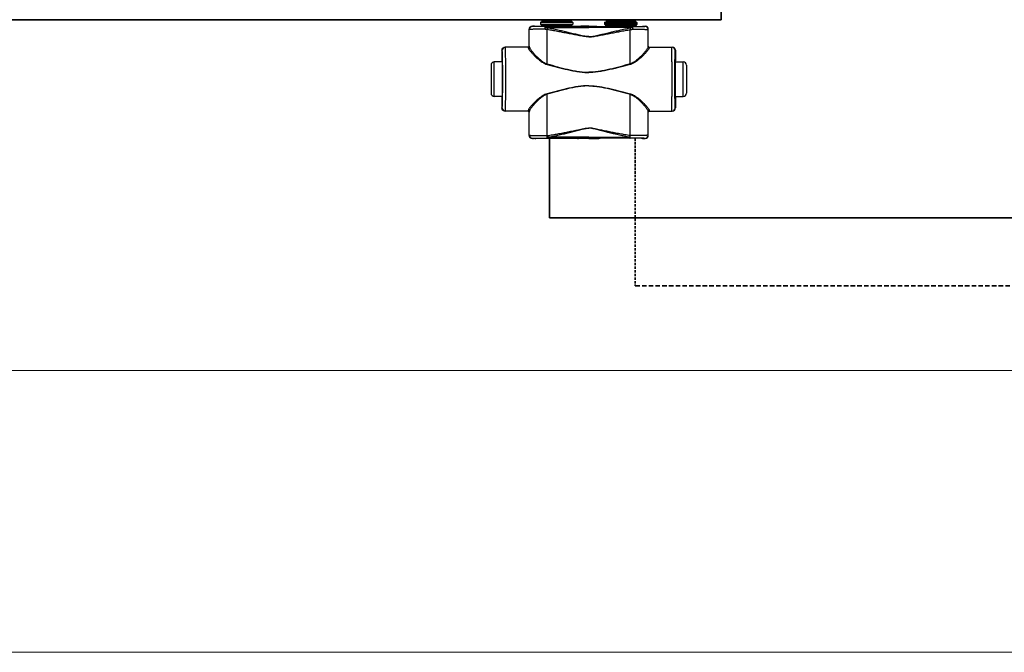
# Model space of a CAD drawing. Header units: millimetres. Extents: x 1279 to 58476, y -6899 to 74987.
# Tile 7 of 157: x 3915 to 4683, y -6899 to -6405. Entities that reach past the tile are written whole.
import ezdxf

# ---------------------------------------------------------------- set-up
doc = ezdxf.new("R2010")
doc.units = ezdxf.units.MM
for name, pattern in [('phl_thick', [0]), ('VERDECKT', [9.525, 6.35, -3.175]), ('ČÁRKOVANÁ', [0.75, 0.5, -0.25])]:
    doc.linetypes.add(name, pattern=pattern)
for name, color, linetype, lineweight in [('UT_POTRUBI - ZPÁTEČKA', 5, 'ČÁRKOVANÁ', 35), ('UT_SCHÉMA_PŘÍVOD', 10, 'Continuous', 35), ('UT_SCHÉMA_ZPÁTEČKA', 172, 'VERDECKT', 35), ('UT_ZAŘÍZENÍ - OT', 3, 'Continuous', 35), ('VZT_50 POPIS - OBECNE', 7, 'Continuous', 5)]:
    doc.layers.add(name, color=color, linetype=linetype, lineweight=lineweight)

msp = doc.modelspace()

# ---------------------------------------------------------------- linework, layer by layer
at = {"color": 0, "linetype": 'Continuous'}
for p, q in [((4321.8, -6406.86), (4321.5, -6407.16)), ((4346.7, -6407.16), (4321.5, -6407.16)), ((4321.5, -6407.16), (4321.5, -6408.56)), ((4346.4, -6406.86), (4321.8, -6406.86)), ((4345.6, -6406.06), (4322.6, -6406.06)), ((4322.6, -6406.06), (4322.6, -6406.76)), ((4345.6, -6406.76), (4322.6, -6406.76)), ((4344.5, -6404.96), (4323.7, -6404.96)), ((4345.6, -6406.06), (4345.6, -6406.76)), ((4346.4, -6406.86), (4346.7, -6407.16)), ((4346.7, -6407.16), (4346.7, -6408.56)), ((4371.8, -6406.86), (4371.5, -6407.16)), ((4371.5, -6407.16), (4396.7, -6407.16)), ((4371.5, -6407.16), (4371.5, -6408.56)), ((4371.8, -6406.86), (4396.4, -6406.86)), ((4372.6, -6406.06), (4372.6, -6406.76)), ((4372.6, -6406.06), (4395.6, -6406.06)), ((4372.6, -6406.76), (4395.6, -6406.76)), ((4373.7, -6404.96), (4394.5, -6404.96)), ((4395.6, -6406.06), (4395.6, -6406.76)), ((4396.4, -6406.86), (4396.7, -6407.16)), ((4396.7, -6407.16), (4396.7, -6408.56)), ((4312.73, -6412.68), (4312.6, -6412.56)), ((4312.6, -6425.56), (4312.6, -6412.56)), ((4315.23, -6410.18), (4315.1, -6410.06)), ((4316.75, -6410.06), (4315.1, -6410.06)), ((4317.1, -6410.16), (4316.75, -6410.06)), ((4321.5, -6408.56), (4322.46, -6409.51)), ((4321.5, -6408.56), (4346.7, -6408.56)), ((4322.46, -6409.51), (4345.75, -6409.51)), ((4322.6, -6409.87), (4345.6, -6409.87)), ((4322.6, -6409.87), (4322.6, -6410.23)), ((4330.25, -6410.25), (4325.4, -6410.25)), ((4325.4, -6410.95), (4325.4, -6410.25)), ((4325.4, -6410.95), (4359.1, -6410.95)), ((4359.1, -6410.25), (4337.96, -6410.25)), ((4345.6, -6409.87), (4345.6, -6410.23)), ((4346.7, -6408.56), (4345.75, -6409.51)), ((4352.85, -6410.06), (4351.1, -6410.16)), ((4359.1, -6410.06), (4352.85, -6410.06)), ((4359.1, -6410.06), (4365.35, -6410.06)), ((4359.1, -6410.25), (4380.25, -6410.25)), ((4392.8, -6410.95), (4359.1, -6410.95)), ((4365.35, -6410.06), (4367.1, -6410.16)), ((4396.7, -6408.56), (4371.5, -6408.56)), ((4371.5, -6408.56), (4372.46, -6409.51)), ((4395.75, -6409.51), (4372.46, -6409.51)), ((4395.6, -6409.87), (4372.6, -6409.87)), ((4372.6, -6409.87), (4372.6, -6410.23)), ((4387.96, -6410.25), (4392.8, -6410.25)), ((4392.8, -6410.95), (4392.8, -6410.25)), ((4395.6, -6409.87), (4395.6, -6410.23)), ((4396.7, -6408.56), (4395.75, -6409.51)), ((4401.1, -6410.16), (4401.45, -6410.06)), ((4401.45, -6410.06), (4403.1, -6410.06)), ((4402.98, -6410.18), (4403.1, -6410.06)), ((4405.48, -6412.68), (4405.6, -6412.56)), ((4405.6, -6425.56), (4405.6, -6412.56)), ((4291.61, -6428.86), (4291.4, -6428.86)), ((4291.4, -6428.86), (4291.4, -6437.01)), ((4311.91, -6426.36), (4293.9, -6426.36)), ((4312.6, -6425.56), (4312.71, -6425.56)), ((4405.6, -6425.56), (4405.5, -6425.56)), ((4406.3, -6426.36), (4424.3, -6426.36)), ((4426.59, -6428.86), (4426.8, -6428.86)), ((4426.8, -6428.86), (4426.8, -6437.01)), ((4291.65, -6437.86), (4285.4, -6437.86)), ((4285.4, -6464.86), (4285.4, -6437.86)), ((4291.4, -6437.01), (4291.61, -6437.36)), ((4291.8, -6437.37), (4291.8, -6437.36)), ((4426.41, -6437.37), (4426.41, -6437.36)), ((4426.56, -6437.86), (4432.8, -6437.86)), ((4426.8, -6437.01), (4426.59, -6437.36)), ((4432.8, -6464.86), (4432.8, -6437.86)), ((4282.9, -6440.36), (4282.9, -6462.36)), ((4435.3, -6440.36), (4435.3, -6462.36)), ((4291.65, -6464.86), (4285.4, -6464.86)), ((4291.61, -6465.36), (4291.4, -6465.71)), ((4291.4, -6465.71), (4291.4, -6473.86)), ((4291.8, -6465.36), (4291.8, -6465.35)), ((4426.41, -6465.36), (4426.41, -6465.35)), ((4426.56, -6464.86), (4432.8, -6464.86)), ((4426.59, -6465.36), (4426.8, -6465.71)), ((4426.8, -6465.71), (4426.8, -6473.86)), ((4291.4, -6473.86), (4291.61, -6473.86)), ((4311.91, -6476.36), (4293.9, -6476.36)), ((4406.3, -6476.36), (4424.3, -6476.36)), ((4426.8, -6473.86), (4426.59, -6473.86)), ((4312.71, -6477.16), (4312.6, -6477.16)), ((4312.6, -6495.26), (4312.6, -6477.16)), ((4405.5, -6477.16), (4405.6, -6477.16)), ((4405.6, -6495.26), (4405.6, -6477.16)), ((4312.6, -6495.26), (4312.72, -6495.14)), ((4315.1, -6497.76), (4315.22, -6497.64)), ((4316.75, -6497.76), (4315.1, -6497.76)), ((4317.1, -6497.66), (4316.75, -6497.76)), ((4326.65, -6495.51), (4326.82, -6495.51)), ((4326.97, -6497.57), (4327.15, -6497.57)), ((4359.1, -6496.82), (4327.15, -6496.82)), ((4327.15, -6497.57), (4327.15, -6496.82)), ((4327.15, -6497.57), (4328.41, -6497.57)), ((4339.8, -6497.57), (4359.1, -6497.57)), ((4352.85, -6497.76), (4351.1, -6497.66)), ((4359.1, -6497.76), (4352.85, -6497.76)), ((4359.1, -6496.82), (4391.06, -6496.82)), ((4378.41, -6497.57), (4359.1, -6497.57)), ((4359.1, -6497.76), (4365.35, -6497.76)), ((4365.35, -6497.76), (4367.1, -6497.66)), ((4391.06, -6497.57), (4389.8, -6497.57)), ((4391.06, -6497.57), (4391.06, -6496.82)), ((4391.24, -6497.57), (4391.06, -6497.57)), ((4391.56, -6495.51), (4391.38, -6495.51)), ((4401.1, -6497.66), (4401.45, -6497.76)), ((4401.45, -6497.76), (4403.1, -6497.76)), ((4403.1, -6497.76), (4402.99, -6497.64)), ((4405.6, -6495.26), (4405.49, -6495.14))]:
    msp.add_line(p, q, dxfattribs=at)
for centre, radius, start, end in [((4323.7, -6406.06), 1.1, 90, 180), ((4323.7, -6406.76), 1.1, 180, 185.21872), ((4344.5, -6406.06), 1.1, 0, 90), ((4344.5, -6406.76), 1.1, 354.78128, 0), ((4373.7, -6406.06), 1.1, 90, 180), ((4373.7, -6406.76), 1.1, 180, 185.21872), ((4394.5, -6406.06), 1.1, 0, 90), ((4394.5, -6406.76), 1.1, 354.78128, 0), ((4315.23, -6412.68), 2.5, 90.00246, 179.99754), ((4322.1, -6409.87), 0.5, 0, 45), ((4346.1, -6409.87), 0.5, 135, 180), ((4372.1, -6409.87), 0.5, 0, 45), ((4396.1, -6409.87), 0.5, 135, 180), ((4402.98, -6412.68), 2.5, 0.00246, 89.99754), ((4294.11, -6428.86), 2.5, 90.00225, 180.00111), ((4311.91, -6425.56), 0.8, 270.0036, 359.99724), ((4406.3, -6425.56), 0.8, 180.00276, 269.9964), ((4424.09, -6428.86), 2.5, 359.99889, 89.99775), ((4285.4, -6440.36), 2.5, 90, 180), ((1851.94, -6451.36), 2442.41, 359.68325, 0.31675), ((6866.26, -6451.36), 2442.41, 179.68325, 180.31675), ((4432.8, -6440.36), 2.5, 0, 90), ((4285.4, -6462.36), 2.5, 180, 270), ((4432.8, -6462.36), 2.5, 270, 0), ((4294.11, -6473.86), 2.5, 179.99889, 269.99775), ((4311.91, -6477.16), 0.8, 0.00276, 89.9964), ((4406.3, -6477.16), 0.8, 90.0036, 179.99724), ((4424.09, -6473.86), 2.5, 270.00225, 0.00111), ((4315.22, -6495.14), 2.5, 180.00246, 269.99754), ((4402.99, -6495.14), 2.5, 270.00246, 359.99754)]:
    msp.add_arc(centre, radius, start, end, dxfattribs=at)
at = {"color": 0, "linetype": 'Continuous', "extrusion": (0, 0, -1)}
for centre, major_axis, ratio, start_param, end_param in [((4315.1, -6412.56), (-1.77, 1.77), 0.999973, -0.785384, 0.785384), ((4334.1, -6410.16), (-17, 0), 0.005236, 4.941076, 6.283185), ((4334.1, -6410.16), (-17, 0), 0.005236, 3.141593, 4.483702), ((4293.9, -6428.86), (-2.5, 0), 0.999945, 0, 1.570796), ((4311.8, -6425.56), (-0.8, 0), 0.999986, -3.141593, -1.659157), ((4291.61, -6451.36), (0, 14), 0.010472, 0, 3.141593), ((4293.9, -6473.86), (-2.5, 0), 0.999945, -1.570796, 0), ((4311.8, -6477.16), (0.8, 0), 0.999986, -1.395381, 0), ((4315.1, -6495.26), (1.77, 1.77), 0.999973, -3.926977, -2.356208), ((4334.1, -6497.66), (-17, 0), 0.005236, 0, 1.229157), ((4334.1, -6497.66), (-17, 0), 0.005236, 1.912436, 3.141593)]:
    msp.add_ellipse(centre, major_axis=major_axis, ratio=ratio, start_param=start_param, end_param=end_param, dxfattribs=at)
at = {"color": 0, "linetype": 'Continuous'}
for centre, major_axis, ratio, start_param, end_param in [((4384.1, -6410.16), (17, 0), 0.005236, 3.141593, 4.483702), ((4384.1, -6410.16), (17, 0), 0.005236, 4.941076, 6.283185), ((4403.1, -6412.56), (1.77, 1.77), 0.999973, -0.785384, 0.785384), ((4406.4, -6425.56), (0.8, 0), 0.999986, -3.141593, -1.659157), ((4424.3, -6428.86), (2.5, 0), 0.999945, 0, 1.570796), ((4426.59, -6451.36), (0, 14), 0.010472, 0, 3.141593), ((4406.4, -6477.16), (-0.8, 0), 0.999986, -1.395381, 0), ((4424.3, -6473.86), (2.5, 0), 0.999945, -1.570796, 0), ((4384.1, -6497.66), (17, 0), 0.005236, 1.912436, 3.141593), ((4384.1, -6497.66), (17, 0), 0.005236, 0, 1.229157), ((4403.1, -6495.26), (-1.77, 1.77), 0.999973, -3.926977, -2.356208)]:
    msp.add_ellipse(centre, major_axis=major_axis, ratio=ratio, start_param=start_param, end_param=end_param, dxfattribs=at)
for points, knots in [([(4324.79, -6412.37), (4323.95, -6412.37), (4322.35, -6412.38), (4320.38, -6412.4), (4318.91, -6412.42), (4317.91, -6412.44), (4316.98, -6412.46), (4316.13, -6412.48), (4315.37, -6412.5), (4314.7, -6412.52), (4314.12, -6412.55), (4313.7, -6412.57), (4313.41, -6412.59), (4313.24, -6412.6), (4313.09, -6412.61), (4312.96, -6412.62), (4312.87, -6412.64), (4312.79, -6412.65), (4312.75, -6412.66), (4312.73, -6412.68), (4312.73, -6412.68)], [0, 0, 0, 0, 0.207034, 0.39928, 0.488214, 0.57154, 0.648707, 0.71921, 0.782588, 0.838437, 0.886403, 0.926186, 0.942933, 0.957549, 0.970012, 0.98031, 0.988432, 0.994377, 0.998178, 1, 1, 1, 1]), ([(4312.74, -6426.1), (4312.73, -6424.97), (4312.73, -6420.5), (4312.73, -6416.03), (4312.73, -6412.68)], [0, 0, 0, 0, 0.250733, 1, 1, 1, 1]), ([(4325.4, -6410.25), (4324.7, -6410.25), (4323.34, -6410.25), (4321.68, -6410.24), (4320.44, -6410.24), (4319.59, -6410.23), (4318.81, -6410.23), (4318.09, -6410.23), (4317.45, -6410.22), (4316.88, -6410.22), (4316.4, -6410.21), (4316.04, -6410.21), (4315.8, -6410.2), (4315.65, -6410.2), (4315.53, -6410.2), (4315.42, -6410.19), (4315.35, -6410.19), (4315.31, -6410.19), (4315.28, -6410.19), (4315.26, -6410.19), (4315.24, -6410.19), (4315.23, -6410.18), (4315.23, -6410.18), (4315.23, -6410.18)], [0, 0, 0, 0, 0.207653, 0.400343, 0.489423, 0.572844, 0.650059, 0.720565, 0.783909, 0.839692, 0.887568, 0.927242, 0.943927, 0.958477, 0.970869, 0.981088, 0.989117, 0.992306, 0.994945, 0.997032, 0.998568, 0.999554, 1, 1, 1, 1]), ([(4325.4, -6410.25), (4325.31, -6410.25), (4325.21, -6410.36), (4325.13, -6410.5), (4325.06, -6410.65), (4324.99, -6410.87), (4324.91, -6411.19), (4324.85, -6411.55), (4324.81, -6411.95), (4324.79, -6412.23), (4324.79, -6412.37)], [0, 0, 0, 0, 0.117156, 0.161001, 0.211236, 0.330442, 0.472834, 0.634922, 0.812344, 1, 1, 1, 1]), ([(4325.4, -6410.95), (4325.28, -6411.15), (4325.05, -6411.62), (4324.87, -6412.11), (4324.79, -6412.37)], [0, 0, 0, 0, 0.464895, 1, 1, 1, 1]), ([(4326.65, -6412.73), (4326.49, -6412.71), (4325.87, -6412.61), (4325.25, -6412.48), (4324.79, -6412.37)], [0, 0, 0, 0, 0.252579, 1, 1, 1, 1]), ([(4326.97, -6411.39), (4326.84, -6411.37), (4326.31, -6411.25), (4325.79, -6411.08), (4325.4, -6410.95)], [0, 0, 0, 0, 0.253704, 1, 1, 1, 1]), ([(4326.97, -6411.39), (4326.91, -6411.6), (4326.79, -6412.04), (4326.7, -6412.49), (4326.65, -6412.73)], [0, 0, 0, 0, 0.464569, 1, 1, 1, 1]), ([(4359.1, -6418.37), (4359.1, -6418.37), (4358.41, -6418.37), (4357.03, -6418.29), (4354.98, -6418.01), (4352.94, -6417.66), (4350.24, -6417.15), (4346.86, -6416.49), (4342.81, -6415.69), (4338.77, -6414.91), (4334.73, -6414.15), (4330.69, -6413.42), (4328, -6412.95), (4326.65, -6412.73)], [0.5000015, 0.5000015, 0.5000015, 0.5000015, 0.500002, 0.5313979, 0.5627848, 0.5941575, 0.6255147, 0.6881766, 0.7507583, 0.8132458, 0.8756245, 0.9378805, 1, 1, 1, 1]), ([(4326.66, -6439.5), (4326.66, -6437.26), (4326.66, -6428.34), (4326.66, -6419.42), (4326.65, -6412.73)], [0, 0, 0, 0, 0.250952, 1, 1, 1, 1]), ([(4359.1, -6418.19), (4359.1, -6418.19), (4358.76, -6418.19), (4358.07, -6418.16), (4356.7, -6418.03), (4354.99, -6417.75), (4352.97, -6417.33), (4350.96, -6416.87), (4348.95, -6416.4), (4346.28, -6415.76), (4342.95, -6414.96), (4338.95, -6414.01), (4334.96, -6413.1), (4330.97, -6412.22), (4328.31, -6411.66), (4326.97, -6411.39)], [0.499995, 0.499995, 0.499995, 0.499995, 0.4999958, 0.5157333, 0.5314718, 0.5629204, 0.5943483, 0.6257534, 0.6571339, 0.6884877, 0.7511054, 0.813586, 0.8759088, 0.9380534, 1, 1, 1, 1]), ([(4337.96, -6410.25), (4337.32, -6410.25), (4336.03, -6410.28), (4334.1, -6410.3), (4332.17, -6410.28), (4330.89, -6410.25), (4330.25, -6410.25)], [0, 0, 0, 0, 0.248355, 0.5, 0.751645, 1, 1, 1, 1]), ([(4359.1, -6418.19), (4359.1, -6418.19), (4359.45, -6418.19), (4360.14, -6418.16), (4361.51, -6418.03), (4363.21, -6417.75), (4365.23, -6417.33), (4367.25, -6416.87), (4369.26, -6416.4), (4371.93, -6415.76), (4375.26, -6414.96), (4379.26, -6414.01), (4383.25, -6413.1), (4387.24, -6412.22), (4389.9, -6411.66), (4391.23, -6411.39)], [0.499995, 0.499995, 0.499995, 0.499995, 0.4999958, 0.5157333, 0.5314718, 0.5629204, 0.5943483, 0.6257534, 0.6571339, 0.6884877, 0.7511054, 0.813586, 0.8759088, 0.9380534, 1, 1, 1, 1]), ([(4359.1, -6418.37), (4359.1, -6418.37), (4359.79, -6418.37), (4361.17, -6418.29), (4363.22, -6418.01), (4365.26, -6417.66), (4367.97, -6417.15), (4371.35, -6416.49), (4375.39, -6415.69), (4379.44, -6414.91), (4383.48, -6414.15), (4387.52, -6413.42), (4390.21, -6412.95), (4391.56, -6412.73)], [0.5000015, 0.5000015, 0.5000015, 0.5000015, 0.500002, 0.5313979, 0.5627848, 0.5941575, 0.6255147, 0.6881766, 0.7507583, 0.8132458, 0.8756245, 0.9378805, 1, 1, 1, 1]), ([(4380.25, -6410.25), (4380.89, -6410.25), (4382.17, -6410.28), (4384.1, -6410.3), (4386.03, -6410.28), (4387.32, -6410.25), (4387.96, -6410.25)], [0, 0, 0, 0, 0.248355, 0.5, 0.751645, 1, 1, 1, 1]), ([(4391.23, -6411.39), (4391.37, -6411.37), (4391.9, -6411.25), (4392.42, -6411.08), (4392.8, -6410.95)], [0, 0, 0, 0, 0.253704, 1, 1, 1, 1]), ([(4391.23, -6411.39), (4391.3, -6411.6), (4391.42, -6412.04), (4391.51, -6412.49), (4391.56, -6412.73)], [0, 0, 0, 0, 0.464569, 1, 1, 1, 1]), ([(4391.54, -6439.5), (4391.54, -6437.26), (4391.55, -6428.34), (4391.55, -6419.42), (4391.56, -6412.73)], [0, 0, 0, 0, 0.250952, 1, 1, 1, 1]), ([(4391.56, -6412.73), (4391.71, -6412.71), (4392.34, -6412.61), (4392.96, -6412.48), (4393.42, -6412.37)], [0, 0, 0, 0, 0.252579, 1, 1, 1, 1]), ([(4392.8, -6410.25), (4393.51, -6410.25), (4394.87, -6410.25), (4396.53, -6410.24), (4397.77, -6410.24), (4398.61, -6410.23), (4399.4, -6410.23), (4400.11, -6410.23), (4400.76, -6410.22), (4401.32, -6410.22), (4401.81, -6410.21), (4402.16, -6410.21), (4402.4, -6410.2), (4402.55, -6410.2), (4402.68, -6410.2), (4402.78, -6410.19), (4402.85, -6410.19), (4402.9, -6410.19), (4402.93, -6410.19), (4402.95, -6410.19), (4402.97, -6410.19), (4402.97, -6410.18), (4402.98, -6410.18), (4402.98, -6410.18)], [0, 0, 0, 0, 0.207653, 0.400343, 0.489423, 0.572844, 0.650059, 0.720565, 0.783909, 0.839692, 0.887568, 0.927242, 0.943927, 0.958477, 0.970869, 0.981088, 0.989117, 0.992306, 0.994945, 0.997032, 0.998568, 0.999554, 1, 1, 1, 1]), ([(4392.8, -6410.25), (4392.89, -6410.25), (4393, -6410.36), (4393.07, -6410.5), (4393.14, -6410.65), (4393.22, -6410.87), (4393.29, -6411.19), (4393.35, -6411.55), (4393.4, -6411.95), (4393.41, -6412.23), (4393.42, -6412.37)], [0, 0, 0, 0, 0.117156, 0.161001, 0.211236, 0.330442, 0.472834, 0.634922, 0.812344, 1, 1, 1, 1]), ([(4392.8, -6410.95), (4392.93, -6411.15), (4393.16, -6411.62), (4393.34, -6412.11), (4393.42, -6412.37)], [0, 0, 0, 0, 0.464895, 1, 1, 1, 1]), ([(4393.42, -6412.37), (4394.25, -6412.37), (4395.86, -6412.38), (4397.83, -6412.4), (4399.29, -6412.42), (4400.3, -6412.44), (4401.23, -6412.46), (4402.08, -6412.48), (4402.84, -6412.5), (4403.51, -6412.52), (4404.09, -6412.55), (4404.51, -6412.57), (4404.79, -6412.59), (4404.97, -6412.6), (4405.12, -6412.61), (4405.24, -6412.62), (4405.34, -6412.64), (4405.41, -6412.65), (4405.46, -6412.66), (4405.48, -6412.68), (4405.48, -6412.68)], [0, 0, 0, 0, 0.207034, 0.39928, 0.488214, 0.57154, 0.648707, 0.71921, 0.782588, 0.838437, 0.886403, 0.926186, 0.942933, 0.957549, 0.970012, 0.98031, 0.988432, 0.994377, 0.998178, 1, 1, 1, 1]), ([(4405.47, -6426.1), (4405.47, -6424.97), (4405.47, -6420.5), (4405.48, -6416.03), (4405.48, -6412.68)], [0, 0, 0, 0, 0.250733, 1, 1, 1, 1]), ([(4291.8, -6437.36), (4291.79, -6436.73), (4291.78, -6435.54), (4291.76, -6434.09), (4291.75, -6433.04), (4291.74, -6432.34), (4291.73, -6431.7), (4291.72, -6431.12), (4291.7, -6430.6), (4291.69, -6430.15), (4291.68, -6429.76), (4291.67, -6429.49), (4291.66, -6429.3), (4291.65, -6429.18), (4291.65, -6429.09), (4291.64, -6429.01), (4291.63, -6428.95), (4291.63, -6428.9), (4291.62, -6428.88), (4291.62, -6428.86), (4291.61, -6428.86)], [0, 0, 0, 0, 0.221931, 0.420259, 0.509783, 0.592499, 0.668149, 0.736495, 0.797321, 0.850436, 0.895675, 0.932895, 0.948462, 0.961984, 0.973451, 0.982856, 0.990196, 0.99547, 0.998697, 1, 1, 1, 1]), ([(4294.31, -6437.86), (4294.31, -6437.02), (4294.3, -6435.42), (4294.28, -6433.48), (4294.26, -6432.07), (4294.25, -6431.11), (4294.24, -6430.24), (4294.23, -6429.45), (4294.21, -6428.74), (4294.2, -6428.13), (4294.19, -6427.6), (4294.17, -6427.22), (4294.16, -6426.96), (4294.16, -6426.81), (4294.15, -6426.67), (4294.14, -6426.56), (4294.14, -6426.48), (4294.13, -6426.42), (4294.12, -6426.38), (4294.12, -6426.36), (4294.11, -6426.36), (4294.11, -6426.36)], [0, 0, 0, 0, 0.218984, 0.416191, 0.505653, 0.588551, 0.664564, 0.733396, 0.794781, 0.848478, 0.894279, 0.932006, 0.947796, 0.961515, 0.973152, 0.982695, 0.990138, 0.995479, 0.998726, 0.999584, 1, 1, 1, 1]), ([(4311.91, -6426.36), (4311.91, -6426.36), (4311.91, -6426.36), (4311.91, -6426.37), (4311.91, -6426.38), (4311.92, -6426.4), (4311.92, -6426.44), (4311.92, -6426.5), (4311.93, -6426.57), (4311.93, -6426.66), (4311.93, -6426.76), (4311.93, -6426.84), (4311.94, -6426.88)], [0, 0, 0, 0, 0.005122, 0.017304, 0.037118, 0.064661, 0.143035, 0.252499, 0.393016, 0.564526, 0.766907, 1, 1, 1, 1]), ([(4312.74, -6426.1), (4312.74, -6426.2), (4312.69, -6426.4), (4312.51, -6426.66), (4312.25, -6426.84), (4312.04, -6426.88), (4311.94, -6426.88)], [0, 0, 0, 0, 0.247572, 0.496581, 0.747591, 1, 1, 1, 1]), ([(4311.94, -6426.88), (4311.94, -6426.94), (4311.96, -6427.08), (4312.03, -6427.3), (4312.14, -6427.55), (4312.35, -6427.94), (4312.71, -6428.48), (4313.24, -6429.19), (4313.88, -6429.97), (4314.92, -6431.16), (4316.42, -6432.74), (4318.46, -6434.7), (4320.37, -6436.34), (4322.07, -6437.61), (4323.93, -6438.82), (4325.47, -6439.54), (4326.56, -6439.84)], [0, 0, 0, 0, 0.009694, 0.02127, 0.034861, 0.050494, 0.087694, 0.13227, 0.183417, 0.240322, 0.368483, 0.511765, 0.666448, 0.747227, 0.829948, 1, 1, 1, 1]), ([(4312.71, -6425.56), (4312.71, -6425.56), (4312.71, -6425.56), (4312.71, -6425.57), (4312.71, -6425.58), (4312.72, -6425.6), (4312.72, -6425.64), (4312.72, -6425.7), (4312.73, -6425.78), (4312.73, -6425.87), (4312.73, -6425.98), (4312.73, -6426.05), (4312.74, -6426.1)], [0, 0, 0, 0, 0.005057, 0.017214, 0.037015, 0.06455, 0.142921, 0.252392, 0.392925, 0.564459, 0.766871, 1, 1, 1, 1]), ([(4312.74, -6426.1), (4312.74, -6426.16), (4312.76, -6426.31), (4312.82, -6426.54), (4312.93, -6426.8), (4313.13, -6427.2), (4313.46, -6427.76), (4313.96, -6428.49), (4314.57, -6429.3), (4315.54, -6430.51), (4316.96, -6432.14), (4318.89, -6434.16), (4320.71, -6435.85), (4322.32, -6437.16), (4324.1, -6438.42), (4325.6, -6439.19), (4326.66, -6439.5)], [0, 0, 0, 0, 0.010286, 0.022433, 0.036551, 0.052653, 0.090607, 0.135698, 0.187142, 0.244158, 0.372094, 0.514728, 0.6685, 0.748767, 0.830965, 1, 1, 1, 1]), ([(4405.47, -6426.1), (4405.47, -6426.16), (4405.45, -6426.31), (4405.38, -6426.54), (4405.28, -6426.8), (4405.08, -6427.2), (4404.74, -6427.76), (4404.24, -6428.49), (4403.64, -6429.3), (4402.66, -6430.51), (4401.24, -6432.14), (4399.31, -6434.16), (4397.5, -6435.85), (4395.88, -6437.16), (4394.11, -6438.42), (4392.61, -6439.19), (4391.54, -6439.5)], [0, 0, 0, 0, 0.010286, 0.022433, 0.036551, 0.052653, 0.090607, 0.135698, 0.187142, 0.244158, 0.372094, 0.514728, 0.6685, 0.748767, 0.830965, 1, 1, 1, 1]), ([(4406.27, -6426.88), (4406.27, -6426.94), (4406.25, -6427.08), (4406.18, -6427.3), (4406.07, -6427.55), (4405.86, -6427.94), (4405.5, -6428.48), (4404.97, -6429.19), (4404.33, -6429.97), (4403.29, -6431.16), (4401.79, -6432.74), (4399.75, -6434.7), (4397.83, -6436.34), (4396.14, -6437.61), (4394.28, -6438.82), (4392.74, -6439.54), (4391.65, -6439.84)], [0, 0, 0, 0, 0.009694, 0.02127, 0.034861, 0.050494, 0.087694, 0.13227, 0.183417, 0.240322, 0.368483, 0.511765, 0.666448, 0.747227, 0.829948, 1, 1, 1, 1]), ([(4405.5, -6425.56), (4405.5, -6425.56), (4405.5, -6425.56), (4405.49, -6425.57), (4405.49, -6425.58), (4405.49, -6425.6), (4405.49, -6425.64), (4405.48, -6425.7), (4405.48, -6425.78), (4405.48, -6425.87), (4405.47, -6425.98), (4405.47, -6426.05), (4405.47, -6426.1)], [0, 0, 0, 0, 0.005057, 0.017214, 0.037015, 0.06455, 0.142921, 0.252392, 0.392925, 0.564459, 0.766871, 1, 1, 1, 1]), ([(4405.47, -6426.1), (4405.47, -6426.2), (4405.51, -6426.4), (4405.69, -6426.66), (4405.96, -6426.84), (4406.17, -6426.88), (4406.27, -6426.88)], [0, 0, 0, 0, 0.247572, 0.496581, 0.747591, 1, 1, 1, 1]), ([(4406.3, -6426.36), (4406.3, -6426.36), (4406.3, -6426.36), (4406.29, -6426.37), (4406.29, -6426.38), (4406.29, -6426.4), (4406.29, -6426.44), (4406.28, -6426.5), (4406.28, -6426.57), (4406.28, -6426.66), (4406.27, -6426.76), (4406.27, -6426.84), (4406.27, -6426.88)], [0, 0, 0, 0, 0.005122, 0.017304, 0.037118, 0.064661, 0.143035, 0.252499, 0.393016, 0.564526, 0.766907, 1, 1, 1, 1]), ([(4423.9, -6437.86), (4423.9, -6437.02), (4423.91, -6435.42), (4423.93, -6433.48), (4423.94, -6432.07), (4423.96, -6431.11), (4423.97, -6430.24), (4423.98, -6429.45), (4423.99, -6428.74), (4424.01, -6428.13), (4424.02, -6427.6), (4424.03, -6427.22), (4424.04, -6426.96), (4424.05, -6426.81), (4424.06, -6426.67), (4424.06, -6426.56), (4424.07, -6426.48), (4424.08, -6426.42), (4424.08, -6426.38), (4424.09, -6426.36), (4424.09, -6426.36), (4424.09, -6426.36)], [0, 0, 0, 0, 0.218984, 0.416191, 0.505653, 0.588551, 0.664564, 0.733396, 0.794781, 0.848478, 0.894279, 0.932006, 0.947796, 0.961515, 0.973152, 0.982695, 0.990138, 0.995479, 0.998726, 0.999584, 1, 1, 1, 1]), ([(4426.41, -6437.36), (4426.41, -6436.73), (4426.43, -6435.54), (4426.44, -6434.09), (4426.46, -6433.04), (4426.47, -6432.34), (4426.48, -6431.7), (4426.49, -6431.12), (4426.5, -6430.6), (4426.51, -6430.15), (4426.53, -6429.76), (4426.54, -6429.49), (4426.55, -6429.3), (4426.55, -6429.18), (4426.56, -6429.09), (4426.57, -6429.01), (4426.57, -6428.95), (4426.58, -6428.9), (4426.58, -6428.88), (4426.59, -6428.86), (4426.59, -6428.86)], [0, 0, 0, 0, 0.221931, 0.420259, 0.509783, 0.592499, 0.668149, 0.736495, 0.797321, 0.850436, 0.895675, 0.932895, 0.948462, 0.961984, 0.973451, 0.982856, 0.990196, 0.99547, 0.998697, 1, 1, 1, 1]), ([(4291.8, -6465.35), (4291.82, -6463.16), (4291.84, -6458.49), (4291.85, -6451.36), (4291.84, -6444.23), (4291.82, -6439.57), (4291.8, -6437.37)], [0, 0, 0, 0, 0.235226, 0.499987, 0.764754, 1, 1, 1, 1]), ([(4426.41, -6465.35), (4426.39, -6463.16), (4426.37, -6458.49), (4426.35, -6451.36), (4426.37, -6444.23), (4426.39, -6439.57), (4426.41, -6437.37)], [0, 0, 0, 0, 0.235226, 0.499987, 0.764754, 1, 1, 1, 1]), ([(4326.66, -6439.5), (4326.66, -6439.53), (4326.62, -6439.64), (4326.59, -6439.75), (4326.56, -6439.84)], [0, 0, 0, 0, 0.258378, 1, 1, 1, 1]), ([(4326.56, -6439.84), (4329.23, -6440.55), (4333.23, -6441.63), (4338.58, -6443), (4342.63, -6443.97), (4346.69, -6444.85), (4350.79, -6445.58), (4354.24, -6445.99), (4357.02, -6446.17), (4358.41, -6446.19), (4359.1, -6446.19), (4359.1, -6446.19)], [0, 0, 0, 0, 0.1245061, 0.1869228, 0.2494269, 0.3120016, 0.3746311, 0.4372993, 0.4686472, 0.4999998, 0.5, 0.5, 0.5, 0.5]), ([(4326.66, -6439.5), (4329.32, -6440.24), (4333.3, -6441.35), (4338.64, -6442.75), (4342.66, -6443.75), (4346.72, -6444.66), (4350.81, -6445.41), (4354.25, -6445.84), (4357.02, -6446.02), (4358.41, -6446.05), (4359.1, -6446.05), (4359.1, -6446.05)], [0, 0, 0, 0, 0.1244767, 0.1868883, 0.2493924, 0.3119715, 0.3746087, 0.437287, 0.4686409, 0.4999998, 0.5, 0.5, 0.5, 0.5]), ([(4391.54, -6439.5), (4388.89, -6440.24), (4384.9, -6441.35), (4379.57, -6442.75), (4375.54, -6443.75), (4371.49, -6444.66), (4367.4, -6445.41), (4363.95, -6445.84), (4361.18, -6446.02), (4359.8, -6446.05), (4359.1, -6446.05), (4359.1, -6446.05)], [0, 0, 0, 0, 0.1244767, 0.1868883, 0.2493924, 0.3119715, 0.3746087, 0.437287, 0.4686409, 0.4999998, 0.5, 0.5, 0.5, 0.5]), ([(4391.65, -6439.84), (4388.98, -6440.55), (4384.98, -6441.63), (4379.62, -6443), (4375.58, -6443.97), (4371.51, -6444.85), (4367.41, -6445.58), (4363.96, -6445.99), (4361.19, -6446.17), (4359.8, -6446.19), (4359.1, -6446.19), (4359.1, -6446.19)], [0, 0, 0, 0, 0.1245061, 0.1869228, 0.2494269, 0.3120016, 0.3746311, 0.4372993, 0.4686472, 0.4999998, 0.5, 0.5, 0.5, 0.5]), ([(4391.54, -6439.5), (4391.55, -6439.53), (4391.58, -6439.64), (4391.62, -6439.75), (4391.65, -6439.84)], [0, 0, 0, 0, 0.258378, 1, 1, 1, 1]), ([(4359.1, -6456.53), (4357.71, -6456.53), (4354.93, -6456.65), (4350.79, -6457.14), (4346.69, -6457.87), (4342.63, -6458.75), (4338.58, -6459.72), (4333.23, -6461.09), (4329.23, -6462.17), (4326.56, -6462.88)], [0.5, 0.5, 0.5, 0.5, 0.5626889, 0.6253582, 0.6879892, 0.7505657, 0.8130716, 0.8754902, 1, 1, 1, 1]), ([(4359.1, -6456.67), (4357.72, -6456.67), (4354.94, -6456.8), (4350.81, -6457.31), (4346.72, -6458.06), (4342.66, -6458.97), (4338.64, -6459.97), (4333.3, -6461.37), (4329.32, -6462.48), (4326.66, -6463.22)], [0.5, 0.5, 0.5, 0.5, 0.5627005, 0.6253799, 0.6880187, 0.7505997, 0.8131057, 0.8755193, 1, 1, 1, 1]), ([(4359.1, -6456.53), (4360.49, -6456.53), (4363.27, -6456.65), (4367.41, -6457.14), (4371.51, -6457.87), (4375.58, -6458.75), (4379.62, -6459.72), (4384.98, -6461.09), (4388.98, -6462.17), (4391.65, -6462.88)], [0.5, 0.5, 0.5, 0.5, 0.5626889, 0.6253582, 0.6879892, 0.7505657, 0.8130716, 0.8754902, 1, 1, 1, 1]), ([(4359.1, -6456.67), (4360.49, -6456.67), (4363.27, -6456.8), (4367.4, -6457.31), (4371.49, -6458.06), (4375.54, -6458.97), (4379.57, -6459.97), (4384.9, -6461.37), (4388.89, -6462.48), (4391.54, -6463.22)], [0.5, 0.5, 0.5, 0.5, 0.5627005, 0.6253799, 0.6880187, 0.7505997, 0.8131057, 0.8755193, 1, 1, 1, 1]), ([(4291.61, -6473.86), (4291.62, -6473.86), (4291.62, -6473.84), (4291.63, -6473.82), (4291.63, -6473.77), (4291.64, -6473.71), (4291.65, -6473.63), (4291.65, -6473.54), (4291.66, -6473.42), (4291.67, -6473.23), (4291.68, -6472.95), (4291.69, -6472.57), (4291.7, -6472.12), (4291.72, -6471.6), (4291.73, -6471.02), (4291.74, -6470.38), (4291.75, -6469.68), (4291.76, -6468.63), (4291.78, -6467.18), (4291.79, -6465.99), (4291.8, -6465.36)], [0, 0, 0, 0, 0.001303, 0.00453, 0.009804, 0.017144, 0.026549, 0.038016, 0.051538, 0.067105, 0.104325, 0.149564, 0.202679, 0.263505, 0.331851, 0.407501, 0.490217, 0.579741, 0.778069, 1, 1, 1, 1]), ([(4294.11, -6476.36), (4294.11, -6476.36), (4294.12, -6476.36), (4294.12, -6476.34), (4294.13, -6476.3), (4294.14, -6476.24), (4294.14, -6476.16), (4294.15, -6476.05), (4294.16, -6475.91), (4294.16, -6475.76), (4294.17, -6475.5), (4294.19, -6475.12), (4294.2, -6474.59), (4294.21, -6473.97), (4294.23, -6473.27), (4294.24, -6472.48), (4294.25, -6471.61), (4294.26, -6470.65), (4294.28, -6469.24), (4294.3, -6467.3), (4294.31, -6465.7), (4294.31, -6464.86)], [0, 0, 0, 0, 0.000416, 0.001274, 0.004521, 0.009862, 0.017305, 0.026849, 0.038485, 0.052204, 0.067994, 0.105721, 0.151522, 0.205219, 0.266604, 0.335437, 0.411449, 0.494347, 0.58381, 0.781016, 1, 1, 1, 1]), ([(4326.56, -6462.88), (4325.47, -6463.18), (4323.93, -6463.9), (4322.07, -6465.11), (4320.37, -6466.38), (4318.46, -6468.02), (4316.42, -6469.98), (4314.92, -6471.56), (4313.88, -6472.75), (4313.24, -6473.53), (4312.71, -6474.24), (4312.35, -6474.78), (4312.14, -6475.17), (4312.03, -6475.41), (4311.96, -6475.64), (4311.94, -6475.78), (4311.94, -6475.84)], [0, 0, 0, 0, 0.170052, 0.252774, 0.333553, 0.488235, 0.631517, 0.759678, 0.816583, 0.86773, 0.912306, 0.949506, 0.965139, 0.978731, 0.990306, 1, 1, 1, 1]), ([(4326.66, -6463.22), (4325.6, -6463.53), (4324.1, -6464.3), (4322.32, -6465.56), (4320.71, -6466.87), (4318.89, -6468.56), (4316.96, -6470.58), (4315.54, -6472.21), (4314.57, -6473.42), (4313.96, -6474.23), (4313.46, -6474.96), (4313.13, -6475.52), (4312.93, -6475.92), (4312.82, -6476.18), (4312.76, -6476.41), (4312.74, -6476.56), (4312.74, -6476.62)], [0, 0, 0, 0, 0.169036, 0.251233, 0.3315, 0.485272, 0.627906, 0.755842, 0.812858, 0.864302, 0.909393, 0.947347, 0.963449, 0.977567, 0.989714, 1, 1, 1, 1]), ([(4326.66, -6463.22), (4326.66, -6463.19), (4326.62, -6463.08), (4326.59, -6462.97), (4326.56, -6462.88)], [0, 0, 0, 0, 0.258378, 1, 1, 1, 1]), ([(4326.65, -6495.51), (4326.65, -6492.84), (4326.66, -6482.07), (4326.66, -6471.31), (4326.66, -6463.22)], [0, 0, 0, 0, 0.248459, 1, 1, 1, 1]), ([(4391.54, -6463.22), (4391.55, -6463.19), (4391.58, -6463.08), (4391.62, -6462.97), (4391.65, -6462.88)], [0, 0, 0, 0, 0.258378, 1, 1, 1, 1]), ([(4391.54, -6463.22), (4392.61, -6463.53), (4394.11, -6464.3), (4395.88, -6465.56), (4397.5, -6466.87), (4399.31, -6468.56), (4401.24, -6470.58), (4402.66, -6472.21), (4403.64, -6473.42), (4404.24, -6474.23), (4404.74, -6474.96), (4405.08, -6475.52), (4405.28, -6475.92), (4405.38, -6476.18), (4405.45, -6476.41), (4405.47, -6476.56), (4405.47, -6476.62)], [0, 0, 0, 0, 0.169036, 0.251233, 0.3315, 0.485272, 0.627906, 0.755842, 0.812858, 0.864302, 0.909393, 0.947347, 0.963449, 0.977567, 0.989714, 1, 1, 1, 1]), ([(4391.56, -6495.51), (4391.56, -6492.84), (4391.55, -6482.07), (4391.54, -6471.31), (4391.54, -6463.22)], [0, 0, 0, 0, 0.248459, 1, 1, 1, 1]), ([(4391.65, -6462.88), (4392.74, -6463.18), (4394.28, -6463.9), (4396.14, -6465.11), (4397.83, -6466.38), (4399.75, -6468.02), (4401.79, -6469.98), (4403.29, -6471.56), (4404.33, -6472.75), (4404.97, -6473.53), (4405.5, -6474.24), (4405.86, -6474.78), (4406.07, -6475.17), (4406.18, -6475.41), (4406.25, -6475.64), (4406.27, -6475.78), (4406.27, -6475.84)], [0, 0, 0, 0, 0.170052, 0.252774, 0.333553, 0.488235, 0.631517, 0.759678, 0.816583, 0.86773, 0.912306, 0.949506, 0.965139, 0.978731, 0.990306, 1, 1, 1, 1]), ([(4424.09, -6476.36), (4424.09, -6476.36), (4424.09, -6476.36), (4424.08, -6476.34), (4424.08, -6476.3), (4424.07, -6476.24), (4424.06, -6476.16), (4424.06, -6476.05), (4424.05, -6475.91), (4424.04, -6475.76), (4424.03, -6475.5), (4424.02, -6475.12), (4424.01, -6474.59), (4423.99, -6473.97), (4423.98, -6473.27), (4423.97, -6472.48), (4423.96, -6471.61), (4423.94, -6470.65), (4423.93, -6469.24), (4423.91, -6467.3), (4423.9, -6465.7), (4423.9, -6464.86)], [0, 0, 0, 0, 0.000416, 0.001274, 0.004521, 0.009862, 0.017305, 0.026849, 0.038485, 0.052204, 0.067994, 0.105721, 0.151522, 0.205219, 0.266604, 0.335437, 0.411449, 0.494347, 0.58381, 0.781016, 1, 1, 1, 1]), ([(4426.59, -6473.86), (4426.59, -6473.86), (4426.58, -6473.84), (4426.58, -6473.82), (4426.57, -6473.77), (4426.57, -6473.71), (4426.56, -6473.63), (4426.55, -6473.54), (4426.55, -6473.42), (4426.54, -6473.23), (4426.53, -6472.95), (4426.51, -6472.57), (4426.5, -6472.12), (4426.49, -6471.6), (4426.48, -6471.02), (4426.47, -6470.38), (4426.46, -6469.68), (4426.44, -6468.63), (4426.43, -6467.18), (4426.41, -6465.99), (4426.41, -6465.36)], [0, 0, 0, 0, 0.001303, 0.00453, 0.009804, 0.017144, 0.026549, 0.038016, 0.051538, 0.067105, 0.104325, 0.149564, 0.202679, 0.263505, 0.331851, 0.407501, 0.490217, 0.579741, 0.778069, 1, 1, 1, 1]), ([(4311.94, -6475.84), (4311.93, -6475.88), (4311.93, -6475.96), (4311.93, -6476.06), (4311.93, -6476.15), (4311.92, -6476.22), (4311.92, -6476.28), (4311.92, -6476.32), (4311.91, -6476.34), (4311.91, -6476.35), (4311.91, -6476.36), (4311.91, -6476.36), (4311.91, -6476.36)], [0, 0, 0, 0, 0.233093, 0.435474, 0.606984, 0.747501, 0.856965, 0.935339, 0.962882, 0.982696, 0.994878, 1, 1, 1, 1]), ([(4312.74, -6476.62), (4312.74, -6476.52), (4312.69, -6476.32), (4312.51, -6476.06), (4312.25, -6475.88), (4312.04, -6475.84), (4311.94, -6475.84)], [0, 0, 0, 0, 0.247572, 0.496581, 0.747591, 1, 1, 1, 1]), ([(4312.74, -6476.62), (4312.73, -6476.67), (4312.73, -6476.74), (4312.73, -6476.85), (4312.73, -6476.94), (4312.72, -6477.02), (4312.72, -6477.08), (4312.72, -6477.12), (4312.71, -6477.14), (4312.71, -6477.15), (4312.71, -6477.16), (4312.71, -6477.16), (4312.71, -6477.16)], [0, 0, 0, 0, 0.23313, 0.435541, 0.607074, 0.747608, 0.857079, 0.93545, 0.962985, 0.982786, 0.994943, 1, 1, 1, 1]), ([(4312.72, -6495.14), (4312.72, -6493.61), (4312.73, -6487.43), (4312.73, -6481.26), (4312.74, -6476.62)], [0, 0, 0, 0, 0.248801, 1, 1, 1, 1]), ([(4405.47, -6476.62), (4405.47, -6476.52), (4405.51, -6476.32), (4405.69, -6476.06), (4405.96, -6475.88), (4406.17, -6475.84), (4406.27, -6475.84)], [0, 0, 0, 0, 0.247572, 0.496581, 0.747591, 1, 1, 1, 1]), ([(4405.49, -6495.14), (4405.48, -6493.61), (4405.48, -6487.43), (4405.47, -6481.26), (4405.47, -6476.62)], [0, 0, 0, 0, 0.248801, 1, 1, 1, 1]), ([(4405.47, -6476.62), (4405.47, -6476.67), (4405.47, -6476.74), (4405.48, -6476.85), (4405.48, -6476.94), (4405.48, -6477.02), (4405.49, -6477.08), (4405.49, -6477.12), (4405.49, -6477.14), (4405.49, -6477.15), (4405.5, -6477.16), (4405.5, -6477.16), (4405.5, -6477.16)], [0, 0, 0, 0, 0.23313, 0.435541, 0.607074, 0.747608, 0.857079, 0.93545, 0.962985, 0.982786, 0.994943, 1, 1, 1, 1]), ([(4406.27, -6475.84), (4406.27, -6475.88), (4406.27, -6475.96), (4406.28, -6476.06), (4406.28, -6476.15), (4406.28, -6476.22), (4406.29, -6476.28), (4406.29, -6476.32), (4406.29, -6476.34), (4406.29, -6476.35), (4406.3, -6476.36), (4406.3, -6476.36), (4406.3, -6476.36)], [0, 0, 0, 0, 0.233093, 0.435474, 0.606984, 0.747501, 0.856965, 0.935339, 0.962882, 0.982696, 0.994878, 1, 1, 1, 1]), ([(4326.82, -6495.51), (4328.17, -6495.29), (4330.85, -6494.83), (4334.87, -6494.11), (4338.9, -6493.35), (4342.26, -6492.69), (4344.94, -6492.15), (4346.96, -6491.74), (4348.97, -6491.33), (4350.99, -6490.91), (4353.01, -6490.5), (4354.69, -6490.15), (4356.04, -6489.89), (4357.39, -6489.65), (4358.42, -6489.51), (4359.1, -6489.51)], [0, 0, 0, 0, 0.0621172, 0.1243716, 0.1867502, 0.2492392, 0.2805207, 0.3118245, 0.3431487, 0.3744915, 0.4058513, 0.4372266, 0.4529199, 0.4686172, 0.5, 0.5, 0.5, 0.5]), ([(4327.15, -6496.82), (4328.47, -6496.56), (4331.13, -6496), (4335.11, -6495.13), (4339.09, -6494.22), (4342.41, -6493.42), (4345.06, -6492.78), (4347.06, -6492.28), (4349.05, -6491.79), (4351.05, -6491.29), (4353.05, -6490.78), (4354.71, -6490.37), (4356.05, -6490.05), (4357.39, -6489.76), (4358.42, -6489.58), (4359.1, -6489.58)], [0, 0, 0, 0, 0.0619437, 0.1240868, 0.1864104, 0.2488944, 0.2801902, 0.3115184, 0.3428764, 0.3742614, 0.4056711, 0.4371032, 0.4528275, 0.4685577, 0.5, 0.5, 0.5, 0.5]), ([(4391.38, -6495.51), (4390.04, -6495.29), (4387.36, -6494.83), (4383.33, -6494.11), (4379.31, -6493.35), (4375.95, -6492.69), (4373.27, -6492.15), (4371.25, -6491.74), (4369.23, -6491.33), (4367.22, -6490.91), (4365.2, -6490.5), (4363.52, -6490.15), (4362.17, -6489.89), (4360.82, -6489.65), (4359.79, -6489.51), (4359.1, -6489.51)], [0, 0, 0, 0, 0.0621172, 0.1243716, 0.1867502, 0.2492392, 0.2805207, 0.3118245, 0.3431487, 0.3744915, 0.4058513, 0.4372266, 0.4529199, 0.4686172, 0.5, 0.5, 0.5, 0.5]), ([(4391.06, -6496.82), (4389.73, -6496.56), (4387.08, -6496), (4383.1, -6495.13), (4379.12, -6494.22), (4375.8, -6493.42), (4373.14, -6492.78), (4371.15, -6492.28), (4369.15, -6491.79), (4367.16, -6491.29), (4365.16, -6490.78), (4363.49, -6490.37), (4362.16, -6490.05), (4360.82, -6489.76), (4359.79, -6489.58), (4359.1, -6489.58)], [0, 0, 0, 0, 0.0619437, 0.1240868, 0.1864104, 0.2488944, 0.2801902, 0.3115184, 0.3428764, 0.3742614, 0.4056711, 0.4371032, 0.4528275, 0.4685577, 0.5, 0.5, 0.5, 0.5]), ([(4312.72, -6495.14), (4312.72, -6495.15), (4312.75, -6495.17), (4312.8, -6495.18), (4312.89, -6495.2), (4313, -6495.21), (4313.15, -6495.23), (4313.32, -6495.25), (4313.53, -6495.26), (4313.87, -6495.29), (4314.36, -6495.31), (4315.04, -6495.34), (4315.83, -6495.37), (4316.73, -6495.39), (4317.72, -6495.42), (4318.8, -6495.44), (4319.96, -6495.46), (4321.65, -6495.48), (4323.88, -6495.5), (4325.71, -6495.51), (4326.65, -6495.51)], [0, 0, 0, 0, 0.001901, 0.0058, 0.011886, 0.020197, 0.030732, 0.043479, 0.058422, 0.075536, 0.116153, 0.165047, 0.22186, 0.286169, 0.35749, 0.43527, 0.518903, 0.607727, 0.798032, 1, 1, 1, 1]), ([(4315.22, -6497.64), (4315.22, -6497.64), (4315.23, -6497.64), (4315.24, -6497.64), (4315.26, -6497.64), (4315.28, -6497.64), (4315.31, -6497.63), (4315.37, -6497.63), (4315.46, -6497.63), (4315.58, -6497.63), (4315.73, -6497.62), (4315.9, -6497.62), (4316.1, -6497.62), (4316.33, -6497.61), (4316.68, -6497.61), (4317.17, -6497.61), (4317.84, -6497.6), (4318.59, -6497.6), (4319.43, -6497.59), (4320.34, -6497.59), (4321.32, -6497.58), (4322.74, -6497.58), (4324.63, -6497.57), (4326.18, -6497.57), (4326.97, -6497.57)], [0, 0, 0, 0, 0.000442, 0.001439, 0.003, 0.005125, 0.007814, 0.011067, 0.019262, 0.029696, 0.04235, 0.057205, 0.074237, 0.093413, 0.114703, 0.163471, 0.220191, 0.284451, 0.355774, 0.433617, 0.517377, 0.606395, 0.797271, 1, 1, 1, 1]), ([(4326.97, -6497.57), (4326.95, -6497.57), (4326.91, -6497.54), (4326.88, -6497.48), (4326.85, -6497.41), (4326.83, -6497.33), (4326.79, -6497.19), (4326.73, -6496.85), (4326.68, -6496.28), (4326.65, -6495.78), (4326.65, -6495.51)], [0, 0, 0, 0, 0.03281, 0.058939, 0.09263, 0.134005, 0.182986, 0.302653, 0.616803, 1, 1, 1, 1]), ([(4327.15, -6497.57), (4327.12, -6497.57), (4327.09, -6497.54), (4327.06, -6497.48), (4327.03, -6497.41), (4327.01, -6497.33), (4326.97, -6497.19), (4326.91, -6496.85), (4326.85, -6496.28), (4326.83, -6495.78), (4326.82, -6495.51)], [0, 0, 0, 0, 0.032697, 0.058797, 0.092469, 0.133835, 0.182813, 0.302491, 0.616704, 1, 1, 1, 1]), ([(4327.15, -6496.82), (4327.08, -6496.62), (4326.96, -6496.19), (4326.87, -6495.75), (4326.82, -6495.51)], [0, 0, 0, 0, 0.463333, 1, 1, 1, 1]), ([(4328.41, -6497.57), (4328.87, -6497.57), (4329.81, -6497.54), (4331.22, -6497.45), (4332.66, -6497.38), (4334.1, -6497.36), (4335.55, -6497.38), (4336.99, -6497.45), (4338.4, -6497.54), (4339.34, -6497.57), (4339.8, -6497.57)], [0, 0, 0, 0, 0.12176, 0.246313, 0.372689, 0.5, 0.627311, 0.753687, 0.87824, 1, 1, 1, 1]), ([(4389.8, -6497.57), (4389.34, -6497.57), (4388.4, -6497.54), (4386.99, -6497.45), (4385.55, -6497.38), (4384.1, -6497.36), (4382.66, -6497.38), (4381.22, -6497.45), (4379.81, -6497.54), (4378.87, -6497.57), (4378.41, -6497.57)], [0, 0, 0, 0, 0.12176, 0.246313, 0.372689, 0.5, 0.627311, 0.753687, 0.87824, 1, 1, 1, 1]), ([(4391.06, -6497.57), (4391.08, -6497.57), (4391.12, -6497.54), (4391.15, -6497.48), (4391.17, -6497.41), (4391.2, -6497.33), (4391.23, -6497.19), (4391.29, -6496.85), (4391.35, -6496.28), (4391.38, -6495.78), (4391.38, -6495.51)], [0, 0, 0, 0, 0.032697, 0.058797, 0.092469, 0.133835, 0.182813, 0.302491, 0.616704, 1, 1, 1, 1]), ([(4391.06, -6496.82), (4391.12, -6496.62), (4391.24, -6496.19), (4391.34, -6495.75), (4391.38, -6495.51)], [0, 0, 0, 0, 0.463333, 1, 1, 1, 1]), ([(4391.24, -6497.57), (4391.26, -6497.57), (4391.29, -6497.54), (4391.32, -6497.48), (4391.35, -6497.41), (4391.38, -6497.33), (4391.41, -6497.19), (4391.47, -6496.85), (4391.53, -6496.28), (4391.55, -6495.78), (4391.56, -6495.51)], [0, 0, 0, 0, 0.03281, 0.058939, 0.09263, 0.134005, 0.182986, 0.302653, 0.616803, 1, 1, 1, 1]), ([(4402.99, -6497.64), (4402.98, -6497.64), (4402.98, -6497.64), (4402.97, -6497.64), (4402.95, -6497.64), (4402.92, -6497.64), (4402.89, -6497.63), (4402.84, -6497.63), (4402.75, -6497.63), (4402.63, -6497.63), (4402.48, -6497.62), (4402.31, -6497.62), (4402.11, -6497.62), (4401.88, -6497.61), (4401.53, -6497.61), (4401.03, -6497.61), (4400.37, -6497.6), (4399.62, -6497.6), (4398.78, -6497.59), (4397.87, -6497.59), (4396.89, -6497.58), (4395.46, -6497.58), (4393.57, -6497.57), (4392.03, -6497.57), (4391.24, -6497.57)], [0, 0, 0, 0, 0.000442, 0.001439, 0.003, 0.005125, 0.007814, 0.011067, 0.019262, 0.029696, 0.04235, 0.057205, 0.074237, 0.093413, 0.114703, 0.163471, 0.220191, 0.284451, 0.355774, 0.433617, 0.517377, 0.606395, 0.797271, 1, 1, 1, 1]), ([(4405.49, -6495.14), (4405.48, -6495.15), (4405.46, -6495.17), (4405.41, -6495.18), (4405.32, -6495.2), (4405.21, -6495.21), (4405.06, -6495.23), (4404.88, -6495.25), (4404.68, -6495.26), (4404.34, -6495.29), (4403.84, -6495.31), (4403.16, -6495.34), (4402.38, -6495.37), (4401.48, -6495.39), (4400.49, -6495.42), (4399.41, -6495.44), (4398.24, -6495.46), (4396.56, -6495.48), (4394.32, -6495.5), (4392.5, -6495.51), (4391.56, -6495.51)], [0, 0, 0, 0, 0.001901, 0.0058, 0.011886, 0.020197, 0.030732, 0.043479, 0.058422, 0.075536, 0.116153, 0.165047, 0.22186, 0.286169, 0.35749, 0.43527, 0.518903, 0.607727, 0.798032, 1, 1, 1, 1])]:
    msp.add_open_spline(points, degree=3, knots=knots, dxfattribs=at)
at = {"layer": 'UT_POTRUBI - ZPÁTEČKA', "ltscale": 7}
msp.add_line((4395.45, -6612.8), (10012.22, -6612.8), dxfattribs=at)
at = {"layer": 'UT_SCHÉMA_PŘÍVOD'}
for p, q in [((4328.41, -6497.57), (4328.41, -6559.62)), ((4328.41, -6559.62), (9941.78, -6559.62))]:
    msp.add_line(p, q, dxfattribs=at)
at = {"layer": 'UT_SCHÉMA_ZPÁTEČKA', "ltscale": 0.3}
msp.add_line((4395.45, -6497.59), (4395.45, -6612.8), dxfattribs=at)
at = {"layer": 'UT_ZAŘÍZENÍ - OT', "linetype": 'Continuous'}
for p, q in [((4462.42, -5904.96), (4462.42, -6404.96)), ((4462.42, -6404.96), (3262.42, -6404.96))]:
    msp.add_line(p, q, dxfattribs=at)
at = {"layer": 'VZT_50 POPIS - OBECNE', "linetype": 'phl_thick'}
for p, q in [((1278.79, -6678.99), (35150.33, -6678.99)), ((1278.79, -6898.99), (35150.33, -6898.99))]:
    msp.add_line(p, q, dxfattribs=at)

doc.saveas('drawing.dxf')
